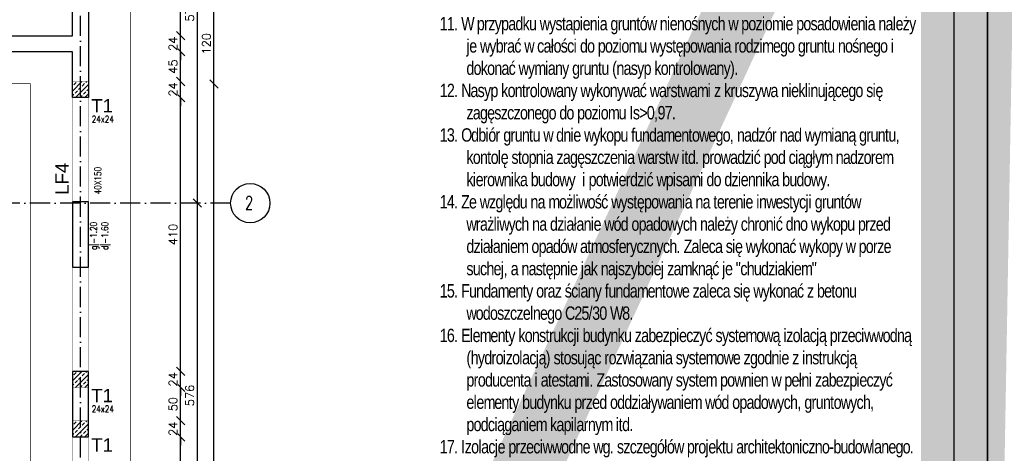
# Model space of a CAD drawing. Header units: millimetres. Extents: x -175722 to -110961, y 52375 to 104640.
# Tile 36 of 146: x -154560 to -153085, y 75691 to 76340. Entities that reach past the tile are written whole.
import ezdxf

# ---------------------------------------------------------------- set-up
doc = ezdxf.new("R2010")
doc.units = ezdxf.units.MM
doc.linetypes.add('ACAD_ISO10W100', pattern=[18, 12, -3, 0, -3])
doc.linetypes.add('HIDDEN', pattern=[9.525, 6.35, -3.175])
for name, color, linetype in [('1', 7, 'Continuous'), ('_R - RAMKI', 7, 'Continuous'), ('AS_Balustrady', 53, 'Continuous'), ('BA_txs', 2, 'Continuous'), ('H', 8, 'Continuous'), ('OSIE', 4, 'ACAD_ISO10W100')]:
    doc.layers.add(name, color=color, linetype=linetype)
for name, color, linetype, lineweight in [('A_KONSTRUKCJA', 170, 'Continuous', 30), ('K_MUR', 160, 'Continuous', 30), ('K_ZELBET', 4, 'Continuous', 40), ('K_ZELBET_KRESKOWANIE', 134, 'Continuous', 5), ('K_ZELBET_PODCIAGI', 101, 'HIDDEN', 35)]:
    doc.layers.add(name, color=color, linetype=linetype, lineweight=lineweight)
doc.styles.add('Arial', font='arial.ttf', dxfattribs={"height": 90})
doc.styles.add('BIKTS', font='bikromsw.shx', dxfattribs={"width": 0.85})
doc.styles.add('e-cad_1', font='simplex.shx', dxfattribs={"width": 0.8})
doc.styles.add('e-cad_3', font='simplex.shx', dxfattribs={"width": 0.8})
doc.styles.add('ROMANS', font='romans')
doc.styles.add('TAB_Arial_bold', font='arialbd.ttf')
doc.dimstyles.new('AS_DIM_STYLE1', dxfattribs={"dimscale": 5, "dimtxt": 2.5, "dimasz": 1, "dimexe": 1.25, "dimexo": 2, "dimgap": 1, "dimtad": 1, "dimdec": 0, "dimdsep": 46, "dimtxsty": 'ROMANS', "dimblk": 'OBLIQUE', "dimcen": 0, "dimdle": 1, "dimclrd": 8, "dimclre": 8, "dimclrt": 9, "dimadec": 0, "dimazin": 0, "dimtfac": 1, "dimtdec": 0, "dimtmove": 1, "dimatfit": 3, "dimldrblk": 'CLOSEDBLANK', "dimfxl": 0, "dimtolj": 1, "dimtzin": 0, "dimarcsym": 0})

# ---------------------------------------------------------------- blocks, each defined once
blk = doc.blocks.new('_Oblique')
at = {"color": 0, "linetype": 'ByBlock', "lineweight": -2}
blk.add_line((-0.5, -0.5), (0.5, 0.5), dxfattribs=at)
blk = doc.blocks.new('*D278')
at = {"layer": '_R - RAMKI', "color": 8, "lineweight": -2, "transparency": 16777216}
blk.add_line((-154268.7, 74946.6), (-154268.7, 76256.6), dxfattribs=at)
at = {"layer": 'Defpoints', "color": 0, "transparency": 16777216}
for p in [(-154543.7, 76244.1), (-154268.7, 76244.1), (-154543.7, 74959.1)]:
    blk.add_point(p, dxfattribs=at)
at = {"layer": '_R - RAMKI', "color": 8, "lineweight": -2, "transparency": 16777216, "xscale": 12.5, "yscale": 12.5, "zscale": 12.5}
for p, rotation in [((-154268.7, 76244.1), 90), ((-154268.7, 74959.1), 270)]:
    blk.add_blockref('_Oblique', p, dxfattribs=dict(at, rotation=rotation))
at = {"layer": '_R - RAMKI', "color": 9, "transparency": 16777216, "insert": (-154280, 75601.6), "char_height": 12.5, "attachment_point": 5, "rotation": 90, "style": 'ROMANS', "bg_fill": 3, "box_fill_scale": 1.1, "bg_fill_color": 256, "bg_fill_true_color": 13158600, "bg_fill_transparency": 0}
blk.add_mtext('\\A1;1285', dxfattribs=at)
blk = doc.blocks.new('_ClosedBlank')
at = {"color": 0, "linetype": 'ByBlock', "lineweight": -2}
for p, q in [((-1, 0.17), (0, 0)), ((-1, 0.17), (-1, -0.17)), ((0, 0), (-1, -0.17))]:
    blk.add_line(p, q, dxfattribs=at)
blk = doc.blocks.new('*D279')
at = {"layer": '_R - RAMKI', "color": 8, "lineweight": -2, "transparency": 16777216}
blk.add_line((-154268.7, 76231.6), (-154268.7, 76376.6), dxfattribs=at)
at = {"layer": 'Defpoints', "color": 0, "transparency": 16777216}
for p in [(-154513.7, 76364.1), (-154268.7, 76364.1), (-154543.7, 76244.1)]:
    blk.add_point(p, dxfattribs=at)
at = {"layer": '_R - RAMKI', "color": 8, "lineweight": -2, "transparency": 16777216, "xscale": 12.5, "yscale": 12.5, "zscale": 12.5}
for p, rotation in [((-154268.7, 76364.1), 90), ((-154268.7, 76244.1), 270)]:
    blk.add_blockref('_Oblique', p, dxfattribs=dict(at, rotation=rotation))
at = {"layer": '_R - RAMKI', "color": 9, "transparency": 16777216, "insert": (-154280, 76304.1), "char_height": 12.5, "attachment_point": 5, "rotation": 90, "style": 'ROMANS', "bg_fill": 3, "box_fill_scale": 1.1, "bg_fill_color": 256, "bg_fill_true_color": 13158600, "bg_fill_transparency": 0}
blk.add_mtext('\\A1;120', dxfattribs=at)
blk = doc.blocks.new('*D283')
at = {"layer": '_R - RAMKI', "color": 8, "lineweight": -2, "transparency": 16777216}
blk.add_line((-154293.7, 76653.6), (-154293.7, 76053), dxfattribs=at)
at = {"layer": 'Defpoints', "color": 0, "transparency": 16777216}
for p in [(-154393.7, 76641.1), (-154393.7, 76065.5), (-154293.7, 76065.5)]:
    blk.add_point(p, dxfattribs=at)
at = {"layer": '_R - RAMKI', "color": 8, "lineweight": -2, "transparency": 16777216, "xscale": 12.5, "yscale": 12.5, "zscale": 12.5}
for p, rotation in [((-154293.7, 76641.1), 90), ((-154293.7, 76065.5), 270)]:
    blk.add_blockref('_Oblique', p, dxfattribs=dict(at, rotation=rotation))
at = {"layer": '_R - RAMKI', "color": 9, "transparency": 16777216, "insert": (-154305, 76353.3), "char_height": 12.5, "attachment_point": 5, "rotation": 90, "style": 'ROMANS', "bg_fill": 3, "box_fill_scale": 1.1, "bg_fill_color": 256, "bg_fill_true_color": 13158600, "bg_fill_transparency": 0}
blk.add_mtext('\\A1;576', dxfattribs=at)
blk = doc.blocks.new('*D284')
at = {"layer": '_R - RAMKI', "color": 8, "lineweight": -2, "transparency": 16777216}
blk.add_line((-154293.7, 76078), (-154293.7, 75477.3), dxfattribs=at)
at = {"layer": 'Defpoints', "color": 0, "transparency": 16777216}
for p in [(-154393.7, 76065.5), (-154393.7, 75489.8), (-154293.7, 75489.8)]:
    blk.add_point(p, dxfattribs=at)
at = {"layer": '_R - RAMKI', "color": 8, "lineweight": -2, "transparency": 16777216, "xscale": 12.5, "yscale": 12.5, "zscale": 12.5}
for p, rotation in [((-154293.7, 76065.5), 90), ((-154293.7, 75489.8), 270)]:
    blk.add_blockref('_Oblique', p, dxfattribs=dict(at, rotation=rotation))
at = {"layer": '_R - RAMKI', "color": 9, "transparency": 16777216, "insert": (-154305, 75777.6), "char_height": 12.5, "attachment_point": 5, "rotation": 90, "style": 'ROMANS', "bg_fill": 3, "box_fill_scale": 1.1, "bg_fill_color": 256, "bg_fill_true_color": 13158600, "bg_fill_transparency": 0}
blk.add_mtext('\\A1;576', dxfattribs=at)
blk = doc.blocks.new('*D236')
at = {"layer": '_R - RAMKI', "color": 8, "lineweight": -2, "transparency": 16777216}
blk.add_line((-154318.7, 75293.1), (-154318.7, 75728.1), dxfattribs=at)
at = {"layer": 'Defpoints', "color": 0, "transparency": 16777216}
for p in [(-154456.7, 75715.6), (-154318.7, 75715.6), (-154456.7, 75305.6)]:
    blk.add_point(p, dxfattribs=at)
at = {"layer": '_R - RAMKI', "color": 8, "lineweight": -2, "transparency": 16777216, "xscale": 12.5, "yscale": 12.5, "zscale": 12.5}
for p, rotation in [((-154318.7, 75715.6), 90), ((-154318.7, 75305.6), 270)]:
    blk.add_blockref('_Oblique', p, dxfattribs=dict(at, rotation=rotation))
at = {"layer": '_R - RAMKI', "color": 9, "transparency": 16777216, "insert": (-154330, 75510.6), "char_height": 12.5, "attachment_point": 5, "rotation": 90, "style": 'ROMANS', "bg_fill": 3, "box_fill_scale": 1.1, "bg_fill_color": 256, "bg_fill_true_color": 13158600, "bg_fill_transparency": 0}
blk.add_mtext('\\A1;410', dxfattribs=at)
blk = doc.blocks.new('*D237')
at = {"layer": '_R - RAMKI', "color": 8, "lineweight": -2, "transparency": 16777216}
for p, q in [((-154318.7, 75739.6), (-154318.7, 75752.1)), ((-154318.7, 75715.6), (-154318.7, 75739.6)), ((-154318.7, 75715.6), (-154318.7, 75703.1))]:
    blk.add_line(p, q, dxfattribs=at)
at = {"layer": 'Defpoints', "color": 0, "transparency": 16777216}
for p in [(-154456.7, 75739.6), (-154456.7, 75715.6)]:
    blk.add_point(p, dxfattribs=at)
at = {"layer": '_R - RAMKI', "color": 8, "lineweight": -2, "transparency": 16777216, "xscale": 12.5, "yscale": 12.5, "zscale": 12.5}
for p, rotation in [((-154318.7, 75739.6), 270), ((-154318.7, 75715.6), 90)]:
    blk.add_blockref('_Oblique', p, dxfattribs=dict(at, rotation=rotation))
at = {"layer": '_R - RAMKI', "color": 9, "transparency": 16777216, "insert": (-154330, 75727.6), "char_height": 12.5, "attachment_point": 5, "rotation": 90, "style": 'ROMANS', "bg_fill": 3, "box_fill_scale": 1.1, "bg_fill_color": 256, "bg_fill_true_color": 13158600, "bg_fill_transparency": 0}
blk.add_mtext('\\A1;24', dxfattribs=at)
at = {"layer": 'Defpoints', "color": 0, "transparency": 16777216}
blk.add_point((-154318.7, 75739.6), dxfattribs=at)
blk = doc.blocks.new('*D238')
at = {"layer": '_R - RAMKI', "color": 8, "lineweight": -2, "transparency": 16777216}
blk.add_line((-154318.7, 75727.1), (-154318.7, 75802.1), dxfattribs=at)
at = {"layer": 'Defpoints', "color": 0, "transparency": 16777216}
for p in [(-154456.7, 75789.6), (-154318.7, 75789.6), (-154456.7, 75739.6)]:
    blk.add_point(p, dxfattribs=at)
at = {"layer": '_R - RAMKI', "color": 8, "lineweight": -2, "transparency": 16777216, "xscale": 12.5, "yscale": 12.5, "zscale": 12.5}
for p, rotation in [((-154318.7, 75789.6), 90), ((-154318.7, 75739.6), 270)]:
    blk.add_blockref('_Oblique', p, dxfattribs=dict(at, rotation=rotation))
at = {"layer": '_R - RAMKI', "color": 9, "transparency": 16777216, "insert": (-154330, 75764.6), "char_height": 12.5, "attachment_point": 5, "rotation": 90, "style": 'ROMANS', "bg_fill": 3, "box_fill_scale": 1.1, "bg_fill_color": 256, "bg_fill_true_color": 13158600, "bg_fill_transparency": 0}
blk.add_mtext('\\A1;50', dxfattribs=at)
blk = doc.blocks.new('*D239')
at = {"layer": '_R - RAMKI', "color": 8, "lineweight": -2, "transparency": 16777216}
for p, q in [((-154318.7, 75813.6), (-154318.7, 75826.1)), ((-154318.7, 75789.6), (-154318.7, 75813.6)), ((-154318.7, 75789.6), (-154318.7, 75777.1))]:
    blk.add_line(p, q, dxfattribs=at)
at = {"layer": 'Defpoints', "color": 0, "transparency": 16777216}
for p in [(-154456.7, 75813.6), (-154456.7, 75789.6)]:
    blk.add_point(p, dxfattribs=at)
at = {"layer": '_R - RAMKI', "color": 8, "lineweight": -2, "transparency": 16777216, "xscale": 12.5, "yscale": 12.5, "zscale": 12.5}
for p, rotation in [((-154318.7, 75813.6), 270), ((-154318.7, 75789.6), 90)]:
    blk.add_blockref('_Oblique', p, dxfattribs=dict(at, rotation=rotation))
at = {"layer": '_R - RAMKI', "color": 9, "transparency": 16777216, "insert": (-154330, 75801.6), "char_height": 12.5, "attachment_point": 5, "rotation": 90, "style": 'ROMANS', "bg_fill": 3, "box_fill_scale": 1.1, "bg_fill_color": 256, "bg_fill_true_color": 13158600, "bg_fill_transparency": 0}
blk.add_mtext('\\A1;24', dxfattribs=at)
at = {"layer": 'Defpoints', "color": 0, "transparency": 16777216}
blk.add_point((-154318.7, 75813.6), dxfattribs=at)
blk = doc.blocks.new('*D240')
at = {"layer": '_R - RAMKI', "color": 8, "lineweight": -2, "transparency": 16777216}
blk.add_line((-154318.7, 75801.1), (-154318.7, 76236.1), dxfattribs=at)
at = {"layer": 'Defpoints', "color": 0, "transparency": 16777216}
for p in [(-154456.7, 76223.6), (-154318.7, 76223.6), (-154456.7, 75813.6)]:
    blk.add_point(p, dxfattribs=at)
at = {"layer": '_R - RAMKI', "color": 8, "lineweight": -2, "transparency": 16777216, "xscale": 12.5, "yscale": 12.5, "zscale": 12.5}
for p, rotation in [((-154318.7, 76223.6), 90), ((-154318.7, 75813.6), 270)]:
    blk.add_blockref('_Oblique', p, dxfattribs=dict(at, rotation=rotation))
at = {"layer": '_R - RAMKI', "color": 9, "transparency": 16777216, "insert": (-154330, 76018.6), "char_height": 12.5, "attachment_point": 5, "rotation": 90, "style": 'ROMANS', "bg_fill": 3, "box_fill_scale": 1.1, "bg_fill_color": 256, "bg_fill_true_color": 13158600, "bg_fill_transparency": 0}
blk.add_mtext('\\A1;410', dxfattribs=at)
blk = doc.blocks.new('*D241')
at = {"layer": '_R - RAMKI', "color": 8, "lineweight": -2, "transparency": 16777216}
for p, q in [((-154318.7, 76247.6), (-154318.7, 76260.1)), ((-154318.7, 76223.6), (-154318.7, 76247.6)), ((-154318.7, 76223.6), (-154318.7, 76211.1))]:
    blk.add_line(p, q, dxfattribs=at)
at = {"layer": 'Defpoints', "color": 0, "transparency": 16777216}
for p in [(-154456.7, 76247.6), (-154456.7, 76223.6)]:
    blk.add_point(p, dxfattribs=at)
at = {"layer": '_R - RAMKI', "color": 8, "lineweight": -2, "transparency": 16777216, "xscale": 12.5, "yscale": 12.5, "zscale": 12.5}
for p, rotation in [((-154318.7, 76247.6), 270), ((-154318.7, 76223.6), 90)]:
    blk.add_blockref('_Oblique', p, dxfattribs=dict(at, rotation=rotation))
at = {"layer": '_R - RAMKI', "color": 9, "transparency": 16777216, "insert": (-154330, 76235.6), "char_height": 12.5, "attachment_point": 5, "rotation": 90, "style": 'ROMANS', "bg_fill": 3, "box_fill_scale": 1.1, "bg_fill_color": 256, "bg_fill_true_color": 13158600, "bg_fill_transparency": 0}
blk.add_mtext('\\A1;24', dxfattribs=at)
at = {"layer": 'Defpoints', "color": 0, "transparency": 16777216}
blk.add_point((-154318.7, 76247.6), dxfattribs=at)
blk = doc.blocks.new('*D242')
at = {"layer": '_R - RAMKI', "color": 8, "lineweight": -2, "transparency": 16777216}
blk.add_line((-154318.7, 76235.1), (-154318.7, 76304.6), dxfattribs=at)
at = {"layer": 'Defpoints', "color": 0, "transparency": 16777216}
for p in [(-154480.7, 76292.1), (-154318.7, 76292.1), (-154456.7, 76247.6)]:
    blk.add_point(p, dxfattribs=at)
at = {"layer": '_R - RAMKI', "color": 8, "lineweight": -2, "transparency": 16777216, "xscale": 12.5, "yscale": 12.5, "zscale": 12.5}
for p, rotation in [((-154318.7, 76292.1), 90), ((-154318.7, 76247.6), 270)]:
    blk.add_blockref('_Oblique', p, dxfattribs=dict(at, rotation=rotation))
at = {"layer": '_R - RAMKI', "color": 9, "transparency": 16777216, "insert": (-154330, 76269.9), "char_height": 12.5, "attachment_point": 5, "rotation": 90, "style": 'ROMANS', "bg_fill": 3, "box_fill_scale": 1.1, "bg_fill_color": 256, "bg_fill_true_color": 13158600, "bg_fill_transparency": 0}
blk.add_mtext('\\A1;45', dxfattribs=at)
blk = doc.blocks.new('*D243')
at = {"layer": '_R - RAMKI', "color": 8, "lineweight": -2, "transparency": 16777216}
for p, q in [((-154318.7, 76316.1), (-154318.7, 76328.6)), ((-154318.7, 76292.1), (-154318.7, 76316.1)), ((-154318.7, 76292.1), (-154318.7, 76279.6))]:
    blk.add_line(p, q, dxfattribs=at)
at = {"layer": 'Defpoints', "color": 0, "transparency": 16777216}
for p in [(-154480.7, 76316.1), (-154480.7, 76292.1)]:
    blk.add_point(p, dxfattribs=at)
at = {"layer": '_R - RAMKI', "color": 8, "lineweight": -2, "transparency": 16777216, "xscale": 12.5, "yscale": 12.5, "zscale": 12.5}
for p, rotation in [((-154318.7, 76316.1), 270), ((-154318.7, 76292.1), 90)]:
    blk.add_blockref('_Oblique', p, dxfattribs=dict(at, rotation=rotation))
at = {"layer": '_R - RAMKI', "color": 9, "transparency": 16777216, "insert": (-154330, 76304.1), "char_height": 12.5, "attachment_point": 5, "rotation": 90, "style": 'ROMANS', "bg_fill": 3, "box_fill_scale": 1.1, "bg_fill_color": 256, "bg_fill_true_color": 13158600, "bg_fill_transparency": 0}
blk.add_mtext('\\A1;24', dxfattribs=at)
at = {"layer": 'Defpoints', "color": 0, "transparency": 16777216}
blk.add_point((-154318.7, 76316.1), dxfattribs=at)
blk = doc.blocks.new('*D244')
at = {"layer": '_R - RAMKI', "color": 8, "lineweight": -2, "transparency": 16777216}
blk.add_line((-154318.7, 76303.6), (-154318.7, 76641.6), dxfattribs=at)
at = {"layer": 'Defpoints', "color": 0, "transparency": 16777216}
for p in [(-154456.7, 76629.1), (-154318.7, 76629.1), (-154480.7, 76316.1)]:
    blk.add_point(p, dxfattribs=at)
at = {"layer": '_R - RAMKI', "color": 8, "lineweight": -2, "transparency": 16777216, "xscale": 12.5, "yscale": 12.5, "zscale": 12.5}
for p, rotation in [((-154318.7, 76629.1), 90), ((-154318.7, 76316.1), 270)]:
    blk.add_blockref('_Oblique', p, dxfattribs=dict(at, rotation=rotation))
at = {"layer": '_R - RAMKI', "color": 9, "transparency": 16777216, "insert": (-154330, 76472.6), "char_height": 12.5, "attachment_point": 5, "rotation": 90, "style": 'ROMANS', "bg_fill": 3, "box_fill_scale": 1.1, "bg_fill_color": 256, "bg_fill_true_color": 13158600, "bg_fill_transparency": 0}
blk.add_mtext('\\A1;313', dxfattribs=at)

msp = doc.modelspace()

# ---------------------------------------------------------------- hatches: boundary and pattern name
at = {"layer": 'K_ZELBET_KRESKOWANIE'}
h = msp.add_hatch(dxfattribs=at)
h.set_pattern_fill('ANSI33', color=256, scale=40, style=0)
h.set_pattern_definition([(45, (-165813.442, 97455.793), (-7.071068, 7.071068), []), (45, (-165806.371, 97455.793), (-7.071068, 7.071068), [5, -2.5])])
h.paths.add_polyline_path([(-154480.73633, 76247.62788), (-154456.73633, 76247.62788), (-154456.73633, 76223.62788), (-154480.73633, 76223.62788)])
h = msp.add_hatch(dxfattribs=at)
h.set_pattern_fill('ANSI33', color=256, scale=40, style=0)
h.set_pattern_definition([(45, (-165813.442, 97021.793), (-7.071068, 7.071068), []), (45, (-165806.371, 97021.793), (-7.071068, 7.071068), [5, -2.5])])
h.paths.add_polyline_path([(-154480.73633, 75813.62788), (-154456.73633, 75813.62788), (-154456.73633, 75789.62788), (-154480.73633, 75789.62788)])
h = msp.add_hatch(dxfattribs=at)
h.set_pattern_fill('ANSI33', color=256, scale=40, style=0)
h.set_pattern_definition([(45, (-165813.442, 96947.793), (-7.071068, 7.071068), []), (45, (-165806.371, 96947.793), (-7.071068, 7.071068), [5, -2.5])])
h.paths.add_polyline_path([(-154480.73633, 75739.62788), (-154456.73633, 75739.62788), (-154456.73633, 75715.62788), (-154480.73633, 75715.62788)])

# ---------------------------------------------------------------- linework, layer by layer
at = {"layer": '1', "color": 32}
msp.add_lwpolyline([(-157259.65197, 74155.05579), (-153159.65197, 74155.05579), (-153159.65197, 77025.05579), (-157259.65197, 77025.05579)], close=True, dxfattribs=at)
at = {"layer": 'A_KONSTRUKCJA', "color": 1, "const_width": 1}
msp.add_lwpolyline([(-155140.73633, 74869.12788), (-155140.73633, 76686.12788), (-154393.73643, 76686.12819), (-154393.73624, 76244.12788), (-154393.73633, 76244.12788), (-154393.73633, 74869.12788), (-155140.73633, 74869.12788)], dxfattribs=at)
msp.add_lwpolyline([(-155050.73633, 74959.12788), (-154543.73633, 74959.12788), (-154543.73633, 76244.12788), (-155050.73633, 76244.12788)], close=True, dxfattribs=at)
at = {"layer": 'H', "color": 142, "linetype": 'ByBlock', "ltscale": 0.1}
msp.add_circle((-154214.28192, 76065.46121), 29.45441, dxfattribs=at)
at = {"layer": 'K_MUR', "ltscale": 100}
msp.add_lwpolyline([(-154942.23633, 76653.12788), (-154456.73633, 76653.12788), (-154456.73633, 76223.62788), (-154480.73633, 76223.62788), (-154480.73633, 76292.12788), (-154942.23633, 76292.12788), (-154942.23633, 76316.12788), (-154480.73633, 76316.12788), (-154480.73633, 76629.12788), (-154942.23633, 76629.12788), (-154942.23633, 76653.12788)], dxfattribs=at)
for points in [[(-154480.73633, 75969.62788), (-154456.73633, 75969.62788), (-154456.73633, 76067.62788), (-154480.73633, 76067.62788)], [(-154480.73633, 75715.62788), (-154456.73633, 75715.62788), (-154456.73633, 75813.62788), (-154480.73633, 75813.62788)]]:
    msp.add_lwpolyline(points, close=True, dxfattribs=at)
at = {"layer": 'K_ZELBET', "lineweight": 0, "const_width": 0.5}
for points in [[(-154480.73633, 76223.62788), (-154456.73633, 76223.62788), (-154456.73633, 76247.62788), (-154480.73633, 76247.62788)], [(-154480.73633, 75789.62788), (-154456.73633, 75789.62788), (-154456.73633, 75813.62788), (-154480.73633, 75813.62788)], [(-154480.73633, 75715.62788), (-154456.73633, 75715.62788), (-154456.73633, 75739.62788), (-154480.73633, 75739.62788)]]:
    msp.add_lwpolyline(points, close=True, dxfattribs=at)
at = {"layer": 'K_ZELBET_PODCIAGI', "lineweight": 0, "const_width": 0.5}
for points in [[(-154480.73633, 76067.62788), (-154456.73633, 76067.62788), (-154456.73633, 76223.62788), (-154480.73633, 76223.62788)], [(-154480.73633, 75813.62788), (-154456.73633, 75813.62788), (-154456.73633, 75969.62788), (-154480.73633, 75969.62788)], [(-154480.73633, 75559.62788), (-154456.73633, 75559.62788), (-154456.73633, 75715.62788), (-154480.73633, 75715.62788)]]:
    msp.add_lwpolyline(points, close=True, dxfattribs=at)
at = {"layer": 'OSIE', "ltscale": 2.5}
for p, q in [((-154468.73633, 74647.12783), (-154468.73633, 76908.12788)), ((-154243.73633, 76065.46121), (-157162.73633, 76065.46121))]:
    msp.add_line(p, q, dxfattribs=at)

# ---------------------------------------------------------------- texts
at = {"layer": 'AS_Balustrady', "linetype": 'Continuous', "ltscale": 0.25, "style": 'Arial'}
for p in [(-154452.61285, 76201.35649), (-154452.61285, 75767.35649), (-154452.61285, 75693.35649)]:
    msp.add_text('T1', height=20, dxfattribs=at).set_placement(p)
at = {"layer": 'AS_Balustrady', "linetype": 'Continuous', "ltscale": 0.25, "style": 'e-cad_3', "width": 0.8}
for p in [(-154451.83286, 76186.35649), (-154451.83286, 75752.35649)]:
    msp.add_text('24x24', height=10, dxfattribs=at).set_placement(p)
at = {"layer": 'AS_Balustrady', "linetype": 'Continuous', "ltscale": 0.25, "style": 'Arial'}
msp.add_text('LF4', height=20, rotation=90, dxfattribs=at).set_placement((-154486.36378, 76077.91089))
at = {"layer": 'AS_Balustrady', "linetype": 'Continuous', "ltscale": 0.25, "width": 0.8}
for s, style, p in [('40X150', 'e-cad_3', (-154437.7173, 76078.69089)), ('g|-1.20', 'e-cad_1', (-154443.99418, 75995.35522)), ('d|-1.60', 'e-cad_1', (-154427.12815, 75995.35522))]:
    msp.add_text(s, height=10, rotation=90, dxfattribs=dict(at, style=style)).set_placement(p)
at = {"layer": 'H', "color": 142, "linetype": 'ByBlock', "ltscale": 0.1, "insert": (-154210.05873, 76075.93566), "char_height": 20, "width": 32.7021847, "attachment_point": 3, "style": 'TAB_Arial_bold'}
msp.add_mtext('{\\Fromans|c238;\\W0.7;2}', dxfattribs=at)

# ---------------------------------------------------------------- next in the draw order: texts
at = {"layer": 'BA_txs', "insert": (-153930.49096, 76944.37101), "char_height": 20, "width": 721.8055681, "attachment_point": 1, "style": 'BIKTS', "bg_fill": 2}
msp.add_mtext('{\\H2x;\\T0.9;\\LUWAGI:\\P\\H0.5x;\\l1.\\W1.1619; \\W0.8;Wymiary podano w [cm], rzędne w [m].\\P\\pi-40,l40;2.{\\W1.04761; }Przed przystąpieniem do robót budowlanych i zamówieniem elementów należy zweryfikować wymiary i ilości materiałów.\\P3.{\\W1.04761; }Prowadzić pielęgnację betonu min. 7 dni od ułożenia mieszanki.\\P4.{\\W1.04761; }Wszelkie niezgodności i niejasności w dokumentacji projektowej oraz na budowie należy zgłaszać projektantowi przed wykonaniem robót budowlanych.\\P5.{\\W1.04761; }Rysunek należy rozpatrywać łącznie z pozostałymi rysunkami konstrukcji oraz z projektami branżowymi i projektem architektoniczno - budowlanym.\\P6.{\\W1.08571; }Na niniejszym rysunku przedstawiono jedynie elementy konstrukcyjne.\\P7.{\\W1.04761; }Przejścia instalacji sanitarnej przez konstrukcję należy zweryfikować z branżą architektoniczną i sanitarną bezpośrednio przed rozpoczęciem prac oraz skoordynować dodatkowo na etapie budowy.\\P8. Bezpośrednio pod fundamentami należy wykonać warstwę z betonu podkładowego C8/10 grubości min. 10cm.\\P9. Przed rozpoczęciem prac zapoznać się z dokumentacją geologiczną przedsięwzięcia.\\P10. Gleby oraz nasypy występujące na terenie inwestycji uznaje się za nienośne. \\P11. W przypadku wystapienia gruntów nienośnych w poziomie posadowienia należy je wybrać w całości do poziomu występowania rodzimego gruntu nośnego i dokonać wymiany gruntu (nasyp kontrolowany).\\P12. \\H1x;Nasyp kontrolowany wykonywać warstwami z kruszywa nieklinującego się zagęszczonego do poziomu Is>0,97.\\P\\H1x;13. Odbiór gruntu w dnie wykopu fundamentowego, nadzór nad wymianą gruntu, kontolę stopnia zagęszczenia warstw itd. prowadzić pod ciągłym nadzorem kierownika budowy  i potwierdzić wpisami do dziennika budowy.\\P14. \\H1x;Ze względu na możliwość występowania na terenie inwestycji gruntów wrażliwych na działanie wód opadowych należy chronić dno wykopu przed działaniem opadów atmosferycznych. Zaleca się wykonać wykopy w porze suchej, a następnie jak najszybciej zamknąć je "chudziakiem"\\P\\H1x;15. Fundamenty oraz ściany fundamentowe zaleca się wykonać z betonu wodoszczelnego C25/30 W8.\\P16. Elementy konstrukcji budynku zabezpieczyć systemową izolacją przeciwwodną (hydroizolacją) stosując rozwiązania systemowe zgodnie z instrukcją producenta i atestami. Zastosowany system pownien w pełni zabezpieczyć elementy budynku przed oddziaływaniem wód opadowych, gruntowych, podciąganiem kapilarnym itd.\\P17. Izolacje przeciwwodne wg. szczegółów projektu architektoniczno-budowlanego.\\P18. Na etapie prac przygotowawczych przed wykonaniem fundamentów należy dokładnie zapoznać się z projektami branżowymi i niezbędne instalacje wykonać pod fundamentami. Dokładne lokalizacje, rzędne przejść oraz sposób uszczelnienia przejść instalacyjnych przez fundamenty wg. projektów branżowych. \\P\\H1x;19. Na zasypki fundamentów i ścian fundamentowych stosować pospółki lub niezaglinione piaski co najmniej średnioziarniste.\\P20. Fundamenty sytuować w odniesieniu do osi i wymiarów modularnych budynku.\\P\\pi0,l0;21. \\H1x;Nie odczytywać wymiarów ze skali rysunku.}', dxfattribs=at)

# ---------------------------------------------------------------- next in the draw order: linework, layer by layer
at = {"const_width": 100}
msp.add_lwpolyline([(-148828.98814, 77295.70393), (-153159.65197, 74232.78634), (-153109.65197, 77075.05579), (-148909.65197, 77075.05579), (-148959.65197, 74232.78634), (-153208.68539, 76944.37101)], dxfattribs=at)
at = {"layer": '1', "color": 32}
for points in [[(-157309.65197, 74105.05579), (-153109.65197, 74105.05579), (-153109.65197, 77075.05579), (-157309.65197, 77075.05579)], [(-153109.65197, 74105.05579), (-148909.65197, 74105.05579), (-148909.65197, 77075.05579), (-153109.65197, 77075.05579)]]:
    msp.add_lwpolyline(points, close=True, dxfattribs=at)

# ---------------------------------------------------------------- next in the draw order: dimensions: what is measured, and where the dimension line sits
at = {"layer": '_R - RAMKI'}
dim = msp.add_linear_dim(base=(-154268.73633, 76244.12788), p1=(-154543.73633, 74959.12788), p2=(-154543.73633, 76244.12788), angle=90, dimstyle='AS_DIM_STYLE1', override={"dimscale": 12.5, "dimtxt": 1, "dimgap": 0.4, "dimse1": 1, "dimse2": 1, "dimtix": 1, "dimfxl": 10, "dimfxlon": 1}, dxfattribs=at)
dim.commit()
dim.dimension.update_dxf_attribs({"geometry": '*D278', "text_midpoint": (-154279.98633, 75601.62788)})

# ---------------------------------------------------------------- next in the draw order: dimensions: what is measured, and where the dimension line sits
dim = msp.add_linear_dim(base=(-154268.73633, 76364.12788), p1=(-154543.73633, 76244.12788), p2=(-154513.73648, 76364.12788), angle=90, dimstyle='AS_DIM_STYLE1', override={"dimscale": 12.5, "dimtxt": 1, "dimgap": 0.4, "dimse1": 1, "dimse2": 1, "dimtix": 1, "dimfxl": 10, "dimfxlon": 1}, dxfattribs=at)
dim.commit()
dim.dimension.update_dxf_attribs({"geometry": '*D279', "text_midpoint": (-154279.98633, 76304.12788)})

# ---------------------------------------------------------------- next in the draw order: dimensions: what is measured, and where the dimension line sits
dim = msp.add_linear_dim(base=(-154293.73633, 76065.46121), p1=(-154393.73633, 76641.12788), p2=(-154393.73633, 76065.46121), angle=90, dimstyle='AS_DIM_STYLE1', override={"dimscale": 12.5, "dimtxt": 1, "dimgap": 0.4, "dimse1": 1, "dimse2": 1, "dimtix": 1, "dimfxl": 10, "dimfxlon": 1}, dxfattribs=at)
dim.commit()
dim.dimension.update_dxf_attribs({"geometry": '*D283', "text_midpoint": (-154304.98633, 76353.29454)})

# ---------------------------------------------------------------- next in the draw order: dimensions: what is measured, and where the dimension line sits
dim = msp.add_linear_dim(base=(-154293.73633, 75489.79454), p1=(-154393.73633, 76065.46121), p2=(-154393.73633, 75489.79454), angle=90, dimstyle='AS_DIM_STYLE1', override={"dimscale": 12.5, "dimtxt": 1, "dimgap": 0.4, "dimse1": 1, "dimse2": 1, "dimtix": 1, "dimfxl": 10, "dimfxlon": 1}, dxfattribs=at)
dim.commit()
dim.dimension.update_dxf_attribs({"geometry": '*D284', "text_midpoint": (-154304.98633, 75777.62788)})

# ---------------------------------------------------------------- next in the draw order: dimensions: what is measured, and where the dimension line sits
dim = msp.add_linear_dim(base=(-154318.73633, 75715.62788), p1=(-154456.73633, 75305.62788), p2=(-154456.73633, 75715.62788), angle=90, dimstyle='AS_DIM_STYLE1', override={"dimscale": 12.5, "dimtxt": 1, "dimgap": 0.4, "dimse1": 1, "dimse2": 1, "dimtix": 1, "dimfxl": 10, "dimfxlon": 1}, dxfattribs=at)
dim.commit()
dim.dimension.update_dxf_attribs({"geometry": '*D236', "text_midpoint": (-154329.98633, 75510.62788)})

# ---------------------------------------------------------------- next in the draw order: dimensions: what is measured, and where the dimension line sits
dim = msp.add_linear_dim(base=(-154318.73633, 75739.62788), p1=(-154456.73633, 75715.62788), p2=(-154456.73633, 75739.62788), angle=90, dimstyle='AS_DIM_STYLE1', override={"dimscale": 12.5, "dimtxt": 1, "dimgap": 0.4, "dimse1": 1, "dimse2": 1, "dimtix": 1, "dimfxl": 10, "dimfxlon": 1}, dxfattribs=at)
dim.commit()
dim.dimension.update_dxf_attribs({"geometry": '*D237', "text_midpoint": (-154329.98633, 75727.62788)})

# ---------------------------------------------------------------- next in the draw order: dimensions: what is measured, and where the dimension line sits
dim = msp.add_linear_dim(base=(-154318.73633, 75789.62788), p1=(-154456.73633, 75739.62788), p2=(-154456.73633, 75789.62788), angle=90, dimstyle='AS_DIM_STYLE1', override={"dimscale": 12.5, "dimtxt": 1, "dimgap": 0.4, "dimse1": 1, "dimse2": 1, "dimtix": 1, "dimfxl": 10, "dimfxlon": 1}, dxfattribs=at)
dim.commit()
dim.dimension.update_dxf_attribs({"geometry": '*D238', "text_midpoint": (-154329.98633, 75764.62788)})

# ---------------------------------------------------------------- next in the draw order: dimensions: what is measured, and where the dimension line sits
dim = msp.add_linear_dim(base=(-154318.73633, 75813.62788), p1=(-154456.73633, 75789.62788), p2=(-154456.73633, 75813.62788), angle=90, dimstyle='AS_DIM_STYLE1', override={"dimscale": 12.5, "dimtxt": 1, "dimgap": 0.4, "dimse1": 1, "dimse2": 1, "dimtix": 1, "dimfxl": 10, "dimfxlon": 1}, dxfattribs=at)
dim.commit()
dim.dimension.update_dxf_attribs({"geometry": '*D239', "text_midpoint": (-154329.98633, 75801.62788)})

# ---------------------------------------------------------------- next in the draw order: dimensions: what is measured, and where the dimension line sits
dim = msp.add_linear_dim(base=(-154318.73633, 76223.62788), p1=(-154456.73633, 75813.62788), p2=(-154456.73633, 76223.62788), angle=90, dimstyle='AS_DIM_STYLE1', override={"dimscale": 12.5, "dimtxt": 1, "dimgap": 0.4, "dimse1": 1, "dimse2": 1, "dimtix": 1, "dimfxl": 10, "dimfxlon": 1}, dxfattribs=at)
dim.commit()
dim.dimension.update_dxf_attribs({"geometry": '*D240', "text_midpoint": (-154329.98633, 76018.62788)})

# ---------------------------------------------------------------- next in the draw order: dimensions: what is measured, and where the dimension line sits
dim = msp.add_linear_dim(base=(-154318.73633, 76247.62788), p1=(-154456.73633, 76223.62788), p2=(-154456.73633, 76247.62788), angle=90, dimstyle='AS_DIM_STYLE1', override={"dimscale": 12.5, "dimtxt": 1, "dimgap": 0.4, "dimse1": 1, "dimse2": 1, "dimtix": 1, "dimfxl": 10, "dimfxlon": 1}, dxfattribs=at)
dim.commit()
dim.dimension.update_dxf_attribs({"geometry": '*D241', "text_midpoint": (-154329.98633, 76235.62788)})

# ---------------------------------------------------------------- next in the draw order: dimensions: what is measured, and where the dimension line sits
dim = msp.add_linear_dim(base=(-154318.7363310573, 76292.1278764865), p1=(-154456.7363310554, 76247.6278764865), p2=(-154480.7363310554, 76292.1278764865), angle=90, dimstyle='AS_DIM_STYLE1', override={"dimscale": 12.5, "dimtxt": 1, "dimgap": 0.4, "dimse1": 1, "dimse2": 1, "dimtix": 1, "dimfxl": 10, "dimfxlon": 1}, dxfattribs=at)
dim.commit()
dim.dimension.update_dxf_attribs({"geometry": '*D242', "text_midpoint": (-154329.9863310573, 76269.8778764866)})

# ---------------------------------------------------------------- next in the draw order: dimensions: what is measured, and where the dimension line sits
dim = msp.add_linear_dim(base=(-154318.73633, 76316.12788), p1=(-154480.73633, 76292.12788), p2=(-154480.73633, 76316.12788), angle=90, dimstyle='AS_DIM_STYLE1', override={"dimscale": 12.5, "dimtxt": 1, "dimgap": 0.4, "dimse1": 1, "dimse2": 1, "dimtix": 1, "dimfxl": 10, "dimfxlon": 1}, dxfattribs=at)
dim.commit()
dim.dimension.update_dxf_attribs({"geometry": '*D243', "text_midpoint": (-154329.98633, 76304.12788)})

# ---------------------------------------------------------------- next in the draw order: dimensions: what is measured, and where the dimension line sits
dim = msp.add_linear_dim(base=(-154318.73633, 76629.12788), p1=(-154480.73633, 76316.12788), p2=(-154456.73633, 76629.12788), angle=90, dimstyle='AS_DIM_STYLE1', override={"dimscale": 12.5, "dimtxt": 1, "dimgap": 0.4, "dimse1": 1, "dimse2": 1, "dimtix": 1, "dimfxl": 10, "dimfxlon": 1}, dxfattribs=at)
dim.commit()
dim.dimension.update_dxf_attribs({"geometry": '*D244', "text_midpoint": (-154329.98633, 76472.62788)})

# ---------------------------------------------------------------- next in the draw order: linework, layer by layer
at = {"const_width": 100}
msp.add_lwpolyline([(-153159.65197, 77075.05579), (-153159.65197, 67795.39255), (-157259.65197, 68215.05579), (-153208.68539, 76944.37101), (-157309.65197, 77075.05579), (-156771.16506, 68165.05579)], dxfattribs=at)

doc.saveas('drawing.dxf')
